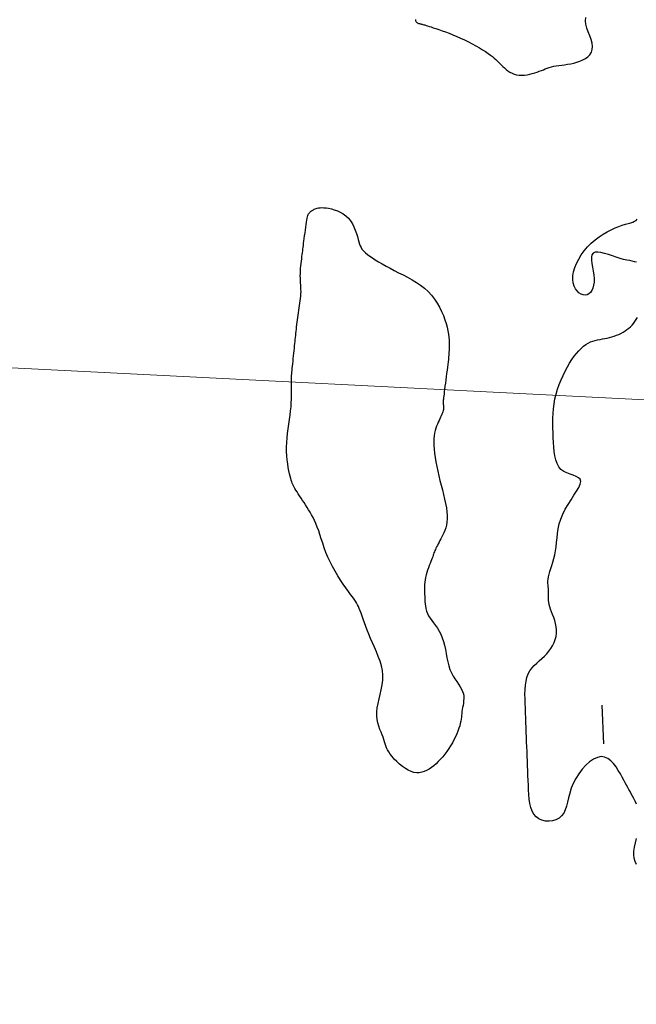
# Model space of a CAD drawing. Header units: millimetres. Extents: x 32690613 to 32693367, y 5343692 to 5344708.
# Tile 240 of 256: x 32692615 to 32692631, y 5343933 to 5343959. Entities that reach past the tile are written whole.
import ezdxf

# ---------------------------------------------------------------- set-up
doc = ezdxf.new("R2010")
doc.units = ezdxf.units.MM
doc.header["$LTSCALE"] = 20
doc.layers.get('0').update_dxf_attribs({"lineweight": 18})
doc.layers.get('Defpoints').update_dxf_attribs({"color": 11, "lineweight": 18})
doc.layers.add('02-DGM_HL_492.00', color=82, linetype='Continuous')

# ---------------------------------------------------------------- blocks, each defined once
blk = doc.blocks.new('A$C78070446')
blk.add_line((4469459.192, 5342510.292), (4470208.776, 5342443.041))

msp = doc.modelspace()

# ---------------------------------------------------------------- linework, layer by layer
at = {"layer": '02-DGM_HL_492.00', "elevation": 492, "flags": 128}
for points in [[(32692625.683, 5343958.741), (32692625.683, 5343958.723), (32692625.687, 5343958.708), (32692625.693, 5343958.693), (32692625.701, 5343958.681), (32692625.712, 5343958.669), (32692625.724, 5343958.66), (32692625.736, 5343958.652), (32692625.749, 5343958.645), (32692625.762, 5343958.64), (32692625.776, 5343958.635), (32692625.791, 5343958.632), (32692625.807, 5343958.628), (32692625.823, 5343958.624), (32692625.841, 5343958.621), (32692625.86, 5343958.616), (32692625.88, 5343958.611), (32692625.903, 5343958.605), (32692625.93, 5343958.597), (32692625.961, 5343958.587), (32692625.997, 5343958.575), (32692626.04, 5343958.561), (32692626.09, 5343958.545), (32692626.149, 5343958.525), (32692626.217, 5343958.503), (32692626.293, 5343958.477), (32692626.376, 5343958.448), (32692626.466, 5343958.416), (32692626.56, 5343958.381), (32692626.658, 5343958.343), (32692626.758, 5343958.301), (32692626.86, 5343958.257), (32692626.962, 5343958.209), (32692627.062, 5343958.16), (32692627.161, 5343958.108), (32692627.255, 5343958.057), (32692627.346, 5343958.005), (32692627.43, 5343957.954), (32692627.507, 5343957.906), (32692627.576, 5343957.86), (32692627.636, 5343957.817), (32692627.687, 5343957.777), (32692627.733, 5343957.739), (32692627.773, 5343957.703), (32692627.81, 5343957.668), (32692627.846, 5343957.633), (32692627.881, 5343957.597), (32692627.917, 5343957.56), (32692627.956, 5343957.522), (32692627.998, 5343957.483), (32692628.042, 5343957.444), (32692628.09, 5343957.408), (32692628.141, 5343957.374), (32692628.196, 5343957.345), (32692628.253, 5343957.322), (32692628.315, 5343957.305), (32692628.379, 5343957.295), (32692628.447, 5343957.293), (32692628.515, 5343957.297), (32692628.585, 5343957.306), (32692628.654, 5343957.319), (32692628.721, 5343957.335), (32692628.786, 5343957.354), (32692628.847, 5343957.374), (32692628.904, 5343957.395), (32692628.958, 5343957.416), (32692629.01, 5343957.436), (32692629.06, 5343957.456), (32692629.111, 5343957.475), (32692629.164, 5343957.493), (32692629.22, 5343957.509), (32692629.279, 5343957.523), (32692629.344, 5343957.535), (32692629.413, 5343957.545), (32692629.486, 5343957.555), (32692629.562, 5343957.565), (32692629.64, 5343957.577), (32692629.719, 5343957.591), (32692629.799, 5343957.608), (32692629.88, 5343957.63), (32692629.959, 5343957.657), (32692630.034, 5343957.689), (32692630.105, 5343957.728), (32692630.167, 5343957.773), (32692630.219, 5343957.826), (32692630.258, 5343957.887), (32692630.281, 5343957.956), (32692630.288, 5343958.035), (32692630.275, 5343958.123), (32692630.249, 5343958.217), (32692630.214, 5343958.317), (32692630.176, 5343958.418), (32692630.142, 5343958.518), (32692630.116, 5343958.615), (32692630.104, 5343958.706), (32692630.112, 5343958.788)], [(32692631.429, 5343952.43), (32692631.378, 5343952.446), (32692631.319, 5343952.46), (32692631.252, 5343952.473), (32692631.177, 5343952.488), (32692631.094, 5343952.507), (32692631.003, 5343952.531), (32692630.905, 5343952.562), (32692630.802, 5343952.596), (32692630.699, 5343952.631), (32692630.598, 5343952.661), (32692630.505, 5343952.684), (32692630.422, 5343952.696), (32692630.353, 5343952.693), (32692630.303, 5343952.67), (32692630.272, 5343952.627), (32692630.26, 5343952.564), (32692630.261, 5343952.487), (32692630.272, 5343952.398), (32692630.288, 5343952.302), (32692630.305, 5343952.201), (32692630.32, 5343952.101), (32692630.329, 5343952.004), (32692630.327, 5343951.914), (32692630.316, 5343951.833), (32692630.296, 5343951.761), (32692630.268, 5343951.7), (32692630.233, 5343951.649), (32692630.192, 5343951.612), (32692630.145, 5343951.588), (32692630.095, 5343951.578), (32692630.042, 5343951.584), (32692629.988, 5343951.604), (32692629.935, 5343951.638), (32692629.886, 5343951.685), (32692629.843, 5343951.743), (32692629.808, 5343951.813), (32692629.785, 5343951.893), (32692629.774, 5343951.983), (32692629.777, 5343952.08), (32692629.796, 5343952.184), (32692629.827, 5343952.293), (32692629.872, 5343952.403), (32692629.928, 5343952.515), (32692629.995, 5343952.625), (32692630.072, 5343952.731), (32692630.157, 5343952.832), (32692630.251, 5343952.925), (32692630.351, 5343953.011), (32692630.455, 5343953.089), (32692630.562, 5343953.16), (32692630.668, 5343953.223), (32692630.773, 5343953.278), (32692630.875, 5343953.325), (32692630.971, 5343953.364), (32692631.059, 5343953.395), (32692631.14, 5343953.42), (32692631.213, 5343953.441), (32692631.278, 5343953.459), (32692631.333, 5343953.477), (32692631.381, 5343953.497), (32692631.419, 5343953.52), (32692631.447, 5343953.549)], [(32692631.431, 5343938.354), (32692631.397, 5343938.428), (32692631.361, 5343938.497), (32692631.327, 5343938.561), (32692631.294, 5343938.62), (32692631.263, 5343938.676), (32692631.233, 5343938.73), (32692631.203, 5343938.785), (32692631.171, 5343938.843), (32692631.137, 5343938.905), (32692631.1, 5343938.974), (32692631.057, 5343939.051), (32692631.01, 5343939.136), (32692630.956, 5343939.227), (32692630.897, 5343939.318), (32692630.832, 5343939.403), (32692630.76, 5343939.478), (32692630.683, 5343939.536), (32692630.599, 5343939.574), (32692630.508, 5343939.585), (32692630.412, 5343939.566), (32692630.311, 5343939.52), (32692630.21, 5343939.45), (32692630.11, 5343939.361), (32692630.015, 5343939.256), (32692629.927, 5343939.14), (32692629.85, 5343939.017), (32692629.785, 5343938.89), (32692629.734, 5343938.763), (32692629.696, 5343938.639), (32692629.664, 5343938.518), (32692629.637, 5343938.404), (32692629.609, 5343938.298), (32692629.577, 5343938.201), (32692629.537, 5343938.116), (32692629.484, 5343938.044), (32692629.417, 5343937.987), (32692629.337, 5343937.944), (32692629.249, 5343937.917), (32692629.156, 5343937.906), (32692629.063, 5343937.91), (32692628.973, 5343937.93), (32692628.89, 5343937.966), (32692628.818, 5343938.018), (32692628.76, 5343938.086), (32692628.716, 5343938.168), (32692628.682, 5343938.262), (32692628.659, 5343938.366), (32692628.642, 5343938.479), (32692628.631, 5343938.597), (32692628.624, 5343938.72), (32692628.619, 5343938.844), (32692628.614, 5343938.969), (32692628.609, 5343939.094), (32692628.604, 5343939.219), (32692628.599, 5343939.344), (32692628.595, 5343939.469), (32692628.59, 5343939.594), (32692628.585, 5343939.718), (32692628.58, 5343939.843), (32692628.575, 5343939.968), (32692628.57, 5343940.093), (32692628.565, 5343940.218), (32692628.56, 5343940.343), (32692628.556, 5343940.468), (32692628.551, 5343940.593), (32692628.546, 5343940.718), (32692628.541, 5343940.843), (32692628.536, 5343940.967), (32692628.533, 5343941.091), (32692628.532, 5343941.212), (32692628.536, 5343941.329), (32692628.545, 5343941.441), (32692628.56, 5343941.547), (32692628.584, 5343941.645), (32692628.617, 5343941.735), (32692628.661, 5343941.815), (32692628.713, 5343941.887), (32692628.772, 5343941.953), (32692628.836, 5343942.015), (32692628.902, 5343942.074), (32692628.969, 5343942.132), (32692629.035, 5343942.192), (32692629.097, 5343942.254), (32692629.155, 5343942.322), (32692629.206, 5343942.393), (32692629.25, 5343942.468), (32692629.287, 5343942.547), (32692629.317, 5343942.627), (32692629.338, 5343942.709), (32692629.349, 5343942.792), (32692629.351, 5343942.876), (32692629.343, 5343942.959), (32692629.327, 5343943.041), (32692629.304, 5343943.121), (32692629.278, 5343943.2), (32692629.249, 5343943.275), (32692629.221, 5343943.348), (32692629.196, 5343943.416), (32692629.175, 5343943.48), (32692629.16, 5343943.54), (32692629.15, 5343943.595), (32692629.145, 5343943.646), (32692629.144, 5343943.695), (32692629.144, 5343943.74), (32692629.145, 5343943.784), (32692629.146, 5343943.827), (32692629.145, 5343943.869), (32692629.143, 5343943.91), (32692629.139, 5343943.953), (32692629.134, 5343943.996), (32692629.13, 5343944.042), (32692629.128, 5343944.09), (32692629.129, 5343944.142), (32692629.134, 5343944.197), (32692629.144, 5343944.258), (32692629.16, 5343944.323), (32692629.181, 5343944.395), (32692629.205, 5343944.471), (32692629.232, 5343944.553), (32692629.258, 5343944.64), (32692629.284, 5343944.732), (32692629.307, 5343944.83), (32692629.326, 5343944.932), (32692629.341, 5343945.039), (32692629.353, 5343945.151), (32692629.364, 5343945.267), (32692629.378, 5343945.386), (32692629.397, 5343945.508), (32692629.424, 5343945.632), (32692629.461, 5343945.757), (32692629.511, 5343945.884), (32692629.576, 5343946.012), (32692629.65, 5343946.137), (32692629.728, 5343946.259), (32692629.805, 5343946.375), (32692629.874, 5343946.483), (32692629.93, 5343946.581), (32692629.967, 5343946.666), (32692629.979, 5343946.737), (32692629.962, 5343946.791), (32692629.92, 5343946.833), (32692629.859, 5343946.867), (32692629.785, 5343946.896), (32692629.702, 5343946.924), (32692629.618, 5343946.957), (32692629.537, 5343946.998), (32692629.466, 5343947.05), (32692629.408, 5343947.118), (32692629.364, 5343947.2), (32692629.33, 5343947.294), (32692629.306, 5343947.398), (32692629.29, 5343947.511), (32692629.279, 5343947.629), (32692629.272, 5343947.752), (32692629.267, 5343947.876), (32692629.262, 5343948.001), (32692629.258, 5343948.126), (32692629.257, 5343948.251), (32692629.258, 5343948.376), (32692629.263, 5343948.502), (32692629.273, 5343948.627), (32692629.288, 5343948.753), (32692629.311, 5343948.879), (32692629.341, 5343949.005), (32692629.378, 5343949.13), (32692629.421, 5343949.254), (32692629.469, 5343949.375), (32692629.521, 5343949.492), (32692629.576, 5343949.605), (32692629.633, 5343949.711), (32692629.692, 5343949.811), (32692629.751, 5343949.903), (32692629.81, 5343949.988), (32692629.869, 5343950.064), (32692629.929, 5343950.133), (32692629.989, 5343950.194), (32692630.05, 5343950.247), (32692630.111, 5343950.293), (32692630.172, 5343950.33), (32692630.233, 5343950.36), (32692630.295, 5343950.384), (32692630.357, 5343950.402), (32692630.419, 5343950.416), (32692630.481, 5343950.428), (32692630.543, 5343950.439), (32692630.605, 5343950.449), (32692630.667, 5343950.461), (32692630.729, 5343950.475), (32692630.79, 5343950.492), (32692630.851, 5343950.511), (32692630.911, 5343950.533), (32692630.969, 5343950.557), (32692631.026, 5343950.584), (32692631.08, 5343950.614), (32692631.132, 5343950.646), (32692631.182, 5343950.68), (32692631.229, 5343950.717), (32692631.273, 5343950.757), (32692631.314, 5343950.799), (32692631.353, 5343950.843), (32692631.389, 5343950.89), (32692631.422, 5343950.94), (32692631.452, 5343950.992)], [(32692630.578, 5343939.921), (32692630.539, 5343940.921)], [(32692631.43, 5343936.785), (32692631.394, 5343936.861), (32692631.369, 5343936.943), (32692631.358, 5343937.033), (32692631.362, 5343937.131), (32692631.377, 5343937.235), (32692631.401, 5343937.344), (32692631.429, 5343937.456)]]:
    msp.add_lwpolyline(points, dxfattribs=at)
msp.add_lwpolyline([(32692626.099, 5343939.302), (32692626.038, 5343939.26), (32692625.977, 5343939.225), (32692625.914, 5343939.197), (32692625.85, 5343939.177), (32692625.785, 5343939.166), (32692625.718, 5343939.166), (32692625.648, 5343939.176), (32692625.575, 5343939.198), (32692625.5, 5343939.232), (32692625.423, 5343939.277), (32692625.347, 5343939.331), (32692625.272, 5343939.391), (32692625.202, 5343939.455), (32692625.136, 5343939.521), (32692625.078, 5343939.586), (32692625.029, 5343939.649), (32692624.99, 5343939.708), (32692624.96, 5343939.763), (32692624.936, 5343939.815), (32692624.917, 5343939.867), (32692624.9, 5343939.919), (32692624.884, 5343939.972), (32692624.866, 5343940.027), (32692624.845, 5343940.087), (32692624.82, 5343940.151), (32692624.791, 5343940.22), (32692624.762, 5343940.294), (32692624.733, 5343940.374), (32692624.709, 5343940.459), (32692624.69, 5343940.55), (32692624.68, 5343940.646), (32692624.681, 5343940.747), (32692624.693, 5343940.855), (32692624.714, 5343940.967), (32692624.741, 5343941.083), (32692624.771, 5343941.203), (32692624.798, 5343941.325), (32692624.821, 5343941.449), (32692624.836, 5343941.574), (32692624.838, 5343941.699), (32692624.826, 5343941.823), (32692624.8, 5343941.947), (32692624.765, 5343942.069), (32692624.721, 5343942.19), (32692624.672, 5343942.31), (32692624.62, 5343942.427), (32692624.567, 5343942.541), (32692624.517, 5343942.654), (32692624.471, 5343942.763), (32692624.43, 5343942.868), (32692624.393, 5343942.969), (32692624.359, 5343943.064), (32692624.328, 5343943.154), (32692624.3, 5343943.236), (32692624.274, 5343943.311), (32692624.25, 5343943.377), (32692624.227, 5343943.434), (32692624.204, 5343943.485), (32692624.181, 5343943.532), (32692624.154, 5343943.578), (32692624.125, 5343943.625), (32692624.09, 5343943.676), (32692624.048, 5343943.734), (32692624, 5343943.801), (32692623.943, 5343943.88), (32692623.879, 5343943.969), (32692623.81, 5343944.068), (32692623.739, 5343944.174), (32692623.667, 5343944.287), (32692623.596, 5343944.404), (32692623.529, 5343944.525), (32692623.466, 5343944.647), (32692623.411, 5343944.77), (32692623.361, 5343944.892), (32692623.317, 5343945.012), (32692623.277, 5343945.13), (32692623.24, 5343945.244), (32692623.205, 5343945.353), (32692623.171, 5343945.456), (32692623.136, 5343945.552), (32692623.101, 5343945.641), (32692623.064, 5343945.722), (32692623.027, 5343945.798), (32692622.988, 5343945.869), (32692622.949, 5343945.936), (32692622.91, 5343946), (32692622.87, 5343946.063), (32692622.83, 5343946.124), (32692622.791, 5343946.185), (32692622.751, 5343946.245), (32692622.713, 5343946.304), (32692622.676, 5343946.36), (32692622.641, 5343946.414), (32692622.609, 5343946.465), (32692622.58, 5343946.512), (32692622.554, 5343946.554), (32692622.532, 5343946.591), (32692622.513, 5343946.624), (32692622.497, 5343946.656), (32692622.483, 5343946.689), (32692622.47, 5343946.725), (32692622.457, 5343946.766), (32692622.444, 5343946.814), (32692622.43, 5343946.871), (32692622.414, 5343946.938), (32692622.397, 5343947.015), (32692622.381, 5343947.101), (32692622.366, 5343947.196), (32692622.353, 5343947.297), (32692622.343, 5343947.403), (32692622.337, 5343947.515), (32692622.337, 5343947.629), (32692622.342, 5343947.747), (32692622.351, 5343947.866), (32692622.365, 5343947.986), (32692622.381, 5343948.105), (32692622.398, 5343948.224), (32692622.414, 5343948.342), (32692622.43, 5343948.457), (32692622.443, 5343948.569), (32692622.453, 5343948.677), (32692622.459, 5343948.78), (32692622.463, 5343948.878), (32692622.464, 5343948.971), (32692622.465, 5343949.058), (32692622.464, 5343949.138), (32692622.463, 5343949.212), (32692622.463, 5343949.278), (32692622.463, 5343949.337), (32692622.464, 5343949.39), (32692622.466, 5343949.439), (32692622.469, 5343949.485), (32692622.472, 5343949.529), (32692622.476, 5343949.575), (32692622.481, 5343949.623), (32692622.486, 5343949.675), (32692622.492, 5343949.733), (32692622.498, 5343949.795), (32692622.505, 5343949.861), (32692622.512, 5343949.929), (32692622.519, 5343949.998), (32692622.527, 5343950.067), (32692622.533, 5343950.134), (32692622.54, 5343950.199), (32692622.546, 5343950.26), (32692622.552, 5343950.318), (32692622.558, 5343950.373), (32692622.564, 5343950.426), (32692622.569, 5343950.479), (32692622.574, 5343950.531), (32692622.58, 5343950.584), (32692622.585, 5343950.638), (32692622.591, 5343950.694), (32692622.597, 5343950.752), (32692622.604, 5343950.811), (32692622.611, 5343950.871), (32692622.618, 5343950.933), (32692622.626, 5343950.995), (32692622.635, 5343951.057), (32692622.644, 5343951.12), (32692622.654, 5343951.183), (32692622.665, 5343951.246), (32692622.675, 5343951.308), (32692622.685, 5343951.371), (32692622.694, 5343951.432), (32692622.702, 5343951.493), (32692622.708, 5343951.553), (32692622.711, 5343951.611), (32692622.712, 5343951.669), (32692622.711, 5343951.726), (32692622.708, 5343951.782), (32692622.705, 5343951.839), (32692622.701, 5343951.896), (32692622.697, 5343951.954), (32692622.695, 5343952.014), (32692622.694, 5343952.075), (32692622.695, 5343952.139), (32692622.698, 5343952.204), (32692622.703, 5343952.27), (32692622.709, 5343952.335), (32692622.716, 5343952.399), (32692622.723, 5343952.462), (32692622.73, 5343952.521), (32692622.737, 5343952.577), (32692622.744, 5343952.629), (32692622.75, 5343952.678), (32692622.756, 5343952.725), (32692622.762, 5343952.772), (32692622.768, 5343952.82), (32692622.774, 5343952.87), (32692622.781, 5343952.925), (32692622.789, 5343952.984), (32692622.797, 5343953.05), (32692622.806, 5343953.121), (32692622.816, 5343953.194), (32692622.826, 5343953.268), (32692622.836, 5343953.34), (32692622.846, 5343953.409), (32692622.856, 5343953.473), (32692622.866, 5343953.528), (32692622.875, 5343953.575), (32692622.884, 5343953.613), (32692622.893, 5343953.644), (32692622.902, 5343953.669), (32692622.911, 5343953.688), (32692622.92, 5343953.704), (32692622.929, 5343953.717), (32692622.939, 5343953.728), (32692622.949, 5343953.739), (32692622.961, 5343953.749), (32692622.973, 5343953.759), (32692622.986, 5343953.769), (32692623.001, 5343953.778), (32692623.017, 5343953.788), (32692623.035, 5343953.798), (32692623.056, 5343953.808), (32692623.078, 5343953.818), (32692623.104, 5343953.828), (32692623.134, 5343953.837), (32692623.168, 5343953.844), (32692623.207, 5343953.85), (32692623.252, 5343953.852), (32692623.304, 5343953.85), (32692623.363, 5343953.845), (32692623.429, 5343953.834), (32692623.502, 5343953.818), (32692623.578, 5343953.796), (32692623.656, 5343953.768), (32692623.733, 5343953.732), (32692623.809, 5343953.688), (32692623.879, 5343953.636), (32692623.943, 5343953.576), (32692623.999, 5343953.506), (32692624.047, 5343953.429), (32692624.087, 5343953.348), (32692624.122, 5343953.265), (32692624.151, 5343953.182), (32692624.177, 5343953.102), (32692624.198, 5343953.027), (32692624.217, 5343952.961), (32692624.235, 5343952.904), (32692624.252, 5343952.855), (32692624.271, 5343952.813), (32692624.292, 5343952.776), (32692624.318, 5343952.742), (32692624.35, 5343952.708), (32692624.39, 5343952.673), (32692624.438, 5343952.636), (32692624.497, 5343952.594), (32692624.566, 5343952.548), (32692624.643, 5343952.498), (32692624.729, 5343952.446), (32692624.822, 5343952.391), (32692624.921, 5343952.334), (32692625.026, 5343952.277), (32692625.136, 5343952.218), (32692625.249, 5343952.16), (32692625.365, 5343952.101), (32692625.481, 5343952.04), (32692625.597, 5343951.976), (32692625.71, 5343951.908), (32692625.818, 5343951.835), (32692625.921, 5343951.755), (32692626.016, 5343951.669), (32692626.103, 5343951.575), (32692626.181, 5343951.474), (32692626.25, 5343951.369), (32692626.312, 5343951.261), (32692626.365, 5343951.152), (32692626.411, 5343951.044), (32692626.45, 5343950.938), (32692626.483, 5343950.837), (32692626.508, 5343950.741), (32692626.528, 5343950.65), (32692626.543, 5343950.565), (32692626.553, 5343950.485), (32692626.56, 5343950.409), (32692626.563, 5343950.338), (32692626.564, 5343950.27), (32692626.563, 5343950.206), (32692626.56, 5343950.145), (32692626.557, 5343950.085), (32692626.553, 5343950.027), (32692626.547, 5343949.968), (32692626.541, 5343949.907), (32692626.533, 5343949.843), (32692626.525, 5343949.776), (32692626.516, 5343949.704), (32692626.506, 5343949.625), (32692626.495, 5343949.543), (32692626.485, 5343949.458), (32692626.474, 5343949.373), (32692626.463, 5343949.289), (32692626.453, 5343949.209), (32692626.443, 5343949.134), (32692626.435, 5343949.067), (32692626.428, 5343949.008), (32692626.421, 5343948.958), (32692626.416, 5343948.915), (32692626.412, 5343948.878), (32692626.41, 5343948.846), (32692626.408, 5343948.817), (32692626.407, 5343948.791), (32692626.408, 5343948.765), (32692626.409, 5343948.74), (32692626.411, 5343948.715), (32692626.413, 5343948.69), (32692626.414, 5343948.663), (32692626.414, 5343948.636), (32692626.412, 5343948.608), (32692626.407, 5343948.579), (32692626.4, 5343948.548), (32692626.389, 5343948.516), (32692626.375, 5343948.481), (32692626.358, 5343948.445), (32692626.34, 5343948.406), (32692626.32, 5343948.365), (32692626.299, 5343948.321), (32692626.278, 5343948.275), (32692626.256, 5343948.226), (32692626.236, 5343948.173), (32692626.217, 5343948.117), (32692626.199, 5343948.057), (32692626.184, 5343947.991), (32692626.172, 5343947.921), (32692626.164, 5343947.844), (32692626.16, 5343947.762), (32692626.161, 5343947.672), (32692626.168, 5343947.574), (32692626.179, 5343947.47), (32692626.195, 5343947.361), (32692626.214, 5343947.246), (32692626.238, 5343947.128), (32692626.264, 5343947.007), (32692626.292, 5343946.884), (32692626.322, 5343946.76), (32692626.353, 5343946.637), (32692626.385, 5343946.514), (32692626.415, 5343946.393), (32692626.444, 5343946.275), (32692626.468, 5343946.161), (32692626.489, 5343946.052), (32692626.503, 5343945.948), (32692626.511, 5343945.85), (32692626.51, 5343945.76), (32692626.503, 5343945.677), (32692626.49, 5343945.601), (32692626.472, 5343945.53), (32692626.45, 5343945.465), (32692626.426, 5343945.404), (32692626.4, 5343945.347), (32692626.374, 5343945.295), (32692626.348, 5343945.245), (32692626.323, 5343945.199), (32692626.299, 5343945.155), (32692626.277, 5343945.114), (32692626.255, 5343945.075), (32692626.236, 5343945.038), (32692626.218, 5343945.004), (32692626.203, 5343944.971), (32692626.19, 5343944.94), (32692626.178, 5343944.91), (32692626.167, 5343944.879), (32692626.157, 5343944.848), (32692626.146, 5343944.816), (32692626.134, 5343944.781), (32692626.121, 5343944.743), (32692626.105, 5343944.7), (32692626.087, 5343944.654), (32692626.066, 5343944.603), (32692626.045, 5343944.548), (32692626.023, 5343944.491), (32692626.001, 5343944.431), (32692625.981, 5343944.37), (32692625.963, 5343944.307), (32692625.948, 5343944.244), (32692625.937, 5343944.181), (32692625.929, 5343944.118), (32692625.924, 5343944.055), (32692625.921, 5343943.993), (32692625.921, 5343943.93), (32692625.921, 5343943.868), (32692625.923, 5343943.805), (32692625.926, 5343943.743), (32692625.928, 5343943.68), (32692625.932, 5343943.618), (32692625.937, 5343943.556), (32692625.946, 5343943.493), (32692625.958, 5343943.431), (32692625.975, 5343943.369), (32692625.999, 5343943.308), (32692626.029, 5343943.246), (32692626.066, 5343943.185), (32692626.109, 5343943.123), (32692626.156, 5343943.059), (32692626.205, 5343942.993), (32692626.255, 5343942.922), (32692626.302, 5343942.847), (32692626.346, 5343942.765), (32692626.384, 5343942.676), (32692626.416, 5343942.58), (32692626.442, 5343942.478), (32692626.464, 5343942.372), (32692626.484, 5343942.263), (32692626.504, 5343942.155), (32692626.526, 5343942.049), (32692626.552, 5343941.946), (32692626.583, 5343941.85), (32692626.622, 5343941.762), (32692626.665, 5343941.68), (32692626.712, 5343941.605), (32692626.759, 5343941.534), (32692626.805, 5343941.467), (32692626.847, 5343941.403), (32692626.883, 5343941.341), (32692626.912, 5343941.279), (32692626.93, 5343941.218), (32692626.939, 5343941.156), (32692626.942, 5343941.094), (32692626.938, 5343941.034), (32692626.931, 5343940.974), (32692626.922, 5343940.916), (32692626.912, 5343940.86), (32692626.902, 5343940.806), (32692626.895, 5343940.755), (32692626.889, 5343940.706), (32692626.884, 5343940.657), (32692626.879, 5343940.607), (32692626.872, 5343940.557), (32692626.863, 5343940.504), (32692626.851, 5343940.448), (32692626.835, 5343940.387), (32692626.814, 5343940.321), (32692626.789, 5343940.251), (32692626.759, 5343940.177), (32692626.725, 5343940.101), (32692626.687, 5343940.023), (32692626.645, 5343939.945), (32692626.6, 5343939.868), (32692626.553, 5343939.792), (32692626.502, 5343939.718), (32692626.449, 5343939.648), (32692626.394, 5343939.58), (32692626.338, 5343939.516), (32692626.279, 5343939.456), (32692626.22, 5343939.4), (32692626.16, 5343939.348)], close=True, dxfattribs=at)

# ---------------------------------------------------------------- block references
at = {"layer": 'Defpoints', "rotation": 2.237485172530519}
msp.add_blockref('A$C78070446', (28434719.524, -168960.664), dxfattribs=at)

doc.saveas('drawing.dxf')
